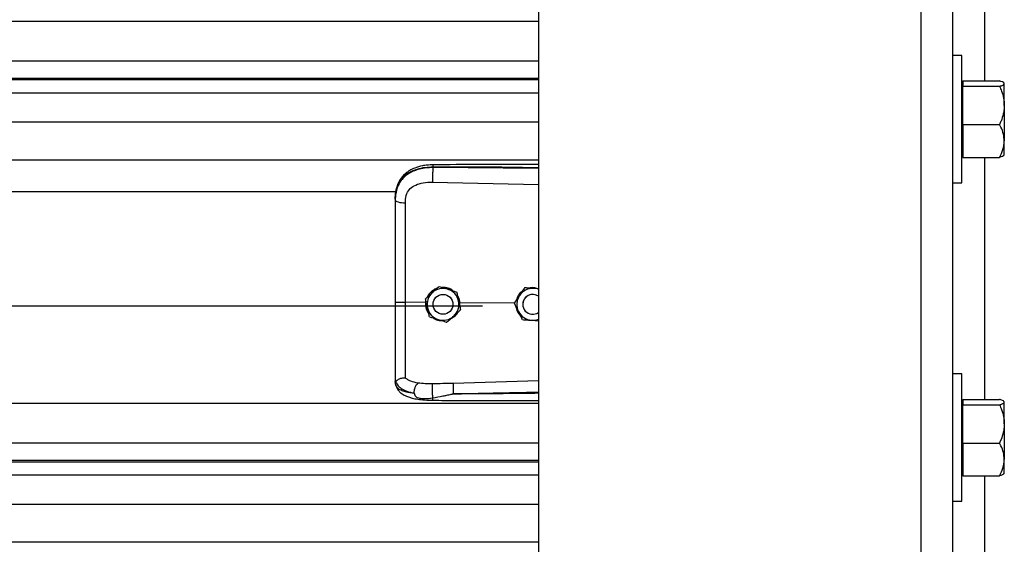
# Model space of a CAD drawing. Header units: inches. Extents: x 170 to 284, y 215 to 248.
# Tile 42 of 256: x 181.546 to 182.075, y 221.917 to 222.199. Entities that reach past the tile are written whole.
import ezdxf

# ---------------------------------------------------------------- set-up
doc = ezdxf.new("R2010")
doc.units = ezdxf.units.IN
doc.header["$LTSCALE"] = 0.25
doc.header["$MEASUREMENT"] = 0
doc.layers.add('RH BENCH MOUNT', color=7, linetype='Continuous')

msp = doc.modelspace()

# ---------------------------------------------------------------- linework, layer by layer
at = {"layer": 'RH BENCH MOUNT'}
for p, q in [((182.03003, 224.19169), (182.03003, 219.95433)), ((182.04715, 224.19169), (182.04715, 219.95433)), ((181.82458, 224.15478), (181.82458, 219.95433)), ((182.06427, 222.29644), (182.06427, 222.16632)), ((177.79226, 222.19852), (181.82458, 222.19852)), ((182.05222, 222.18002), (182.04715, 222.18002)), ((182.05222, 222.14577), (182.05222, 222.18002)), ((177.79226, 222.17714), (181.82458, 222.17714)), ((181.82458, 222.16766), (177.79226, 222.16766)), ((177.79226, 222.16702), (181.82458, 222.16702)), ((182.05277, 222.16504), (182.05222, 222.16504)), ((182.05277, 222.16632), (182.05277, 222.16487)), ((182.05277, 222.16632), (182.07242, 222.16632)), ((182.05277, 222.16487), (182.05277, 222.16342)), ((182.05277, 222.15315), (182.05277, 222.16342)), ((182.05277, 222.16342), (182.07242, 222.16342)), ((182.07499, 222.16504), (182.0748, 222.16526)), ((182.07499, 222.16487), (182.07499, 222.16504)), ((182.07499, 222.15315), (182.07499, 222.16487)), ((177.79226, 222.16), (181.82458, 222.16)), ((182.05277, 222.14288), (182.05277, 222.15315)), ((182.07499, 222.15315), (182.07499, 222.13406)), ((177.79226, 222.14432), (181.82458, 222.14432)), ((182.05222, 222.11153), (182.05222, 222.14577)), ((182.05277, 222.14288), (182.05277, 222.13406)), ((182.05277, 222.14288), (182.07242, 222.14288)), ((182.05277, 222.13406), (182.05277, 222.12523)), ((182.07499, 222.12651), (182.07499, 222.13406)), ((182.05222, 222.12651), (182.05277, 222.12651)), ((182.0748, 222.12629), (182.07499, 222.12651)), ((177.79226, 222.12393), (181.82458, 222.12393)), ((182.05277, 222.12523), (182.07242, 222.12523)), ((182.06427, 222.12523), (182.06427, 221.99511)), ((181.76773, 222.11972), (181.76773, 222.12013)), ((181.82458, 222.11918), (181.76773, 222.11972)), ((181.76764, 222.11193), (181.82458, 222.11072)), ((182.04715, 222.11153), (182.05222, 222.11153)), ((177.86881, 222.10685), (181.74803, 222.10685)), ((181.74754, 222.10279), (181.74754, 222.10231)), ((181.77111, 222.05586), (181.77111, 222.05586)), ((181.78053, 222.05286), (181.78053, 222.05286)), ((181.81705, 222.05507), (181.81705, 222.05507)), ((181.8181, 222.055), (181.81705, 222.05507)), ((181.76391, 222.04727), (181.753, 222.04737)), ((181.7638, 222.04921), (181.7638, 222.0492)), ((181.7641, 222.04786), (181.76391, 222.04727)), ((181.76391, 222.04727), (181.76391, 222.04727)), ((181.78235, 222.04709), (181.7818, 222.04704)), ((181.78225, 222.04498), (181.78235, 222.04709)), ((181.78235, 222.04709), (181.78235, 222.04709)), ((181.81158, 222.04681), (181.78235, 222.04709)), ((181.81157, 222.04684), (181.81157, 222.04684)), ((177.82243, 222.04546), (181.79441, 222.04546)), ((181.76787, 222.0462), (181.76787, 222.0462)), ((181.77857, 222.0462), (181.77857, 222.0462)), ((181.78264, 222.0432), (181.78264, 222.0432)), ((181.81608, 222.0462), (181.81608, 222.0462)), ((181.82088, 222.03766), (181.82458, 222.03742)), ((181.74754, 222.00525), (181.74754, 222.00472)), ((181.74788, 222.00274), (181.74754, 222.00472)), ((181.82458, 222.00505), (181.77865, 222.00371)), ((182.05222, 222.00881), (182.04715, 222.00881)), ((182.05222, 221.97457), (182.05222, 222.00881)), ((182.05277, 221.99383), (182.05222, 221.99383)), ((182.05277, 221.99511), (182.05277, 221.99367)), ((182.05277, 221.99511), (182.07242, 221.99511)), ((182.07499, 221.99383), (182.0748, 221.99405)), ((182.07499, 221.99367), (182.07499, 221.99383)), ((177.79226, 221.99307), (181.82458, 221.99307)), ((182.05277, 221.99367), (182.05277, 221.99222)), ((182.05277, 221.98195), (182.05277, 221.99222)), ((182.05277, 221.99222), (182.07242, 221.99222)), ((182.07499, 221.98195), (182.07499, 221.99367)), ((182.05277, 221.97167), (182.05277, 221.98195)), ((182.07499, 221.98195), (182.07499, 221.96285)), ((182.05222, 221.94033), (182.05222, 221.97457)), ((177.79226, 221.9717), (181.82458, 221.9717)), ((182.05277, 221.97167), (182.05277, 221.96285)), ((182.05277, 221.97167), (182.07242, 221.97167)), ((181.82458, 221.96221), (177.79226, 221.96221)), ((182.05277, 221.96285), (182.05277, 221.95402)), ((182.07499, 221.95531), (182.07499, 221.96285)), ((177.79226, 221.96157), (181.82458, 221.96157)), ((177.79226, 221.95455), (181.82458, 221.95455)), ((182.05222, 221.95531), (182.05277, 221.95531)), ((182.05277, 221.95402), (182.07242, 221.95402)), ((182.06427, 221.95402), (182.06427, 221.82517)), ((182.0748, 221.95508), (182.07499, 221.95531)), ((177.79226, 221.93887), (181.82458, 221.93887)), ((182.04715, 221.94033), (182.05222, 221.94033)), ((177.79226, 221.91848), (181.82458, 221.91848))]:
    msp.add_line(p, q, dxfattribs=at)
at = {"layer": 'RH BENCH MOUNT', "flags": 128}
msp.add_lwpolyline([(181.74754, 222.10231), (181.74764, 222.10201), (181.74795, 222.10172), (181.74845, 222.10146), (181.74913, 222.10123), (181.74995, 222.10104), (181.75089, 222.10089), (181.75192, 222.1008), (181.753, 222.10076)], dxfattribs=at)
at = {"layer": 'RH BENCH MOUNT'}
msp.add_circle((181.77322, 222.0462), 0.00535, dxfattribs=at)
for centre, radius, start, end in [((181.77322, 222.0462), 0.00856, 132.3279, 192.3279), ((181.77322, 222.0462), 0.00856, 72.3279, 132.3279), ((181.77322, 222.0462), 0.00856, 12.3279, 72.3279), ((181.82143, 222.0462), 0.00856, 86.2935, 146.2935), ((181.77322, 222.0462), 0.00856, 312.3279, 12.3279), ((181.82143, 222.0462), 0.00856, 146.2935, 206.2935), ((181.82143, 222.0462), 0.00535, 53.9281, 180), ((181.82143, 222.0462), 0.00535, 53.9281, 306.0719), ((181.77322, 222.0462), 0.00856, 192.3279, 252.3279), ((181.82143, 222.0462), 0.00856, 206.2935, 266.2935), ((181.77322, 222.0462), 0.00856, 252.3279, 312.3279), ((181.82143, 222.0462), 0.00856, 266.2935, 291.5923)]:
    msp.add_arc(centre, radius, start, end, dxfattribs=at)
for points, knots in [([(182.07499, 222.16487), (182.07489, 222.16507), (182.07469, 222.16549), (182.07354, 222.16597), (182.07267, 222.16624), (182.07242, 222.16632)], [0, 0, 0, 0, 0.406291, 0.827266, 1, 1, 1, 1]), ([(182.07242, 222.16342), (182.07309, 222.16365), (182.07447, 222.16411), (182.07498, 222.16461), (182.07499, 222.16486), (182.07499, 222.16487)], [0, 0, 0, 0, 0.484341, 0.986328, 1, 1, 1, 1]), ([(182.07242, 222.16342), (182.0728, 222.16255), (182.0737, 222.1605), (182.07474, 222.15707), (182.07491, 222.15447), (182.07499, 222.15315)], [0, 0, 0, 0, 0.26546, 0.628076, 1, 1, 1, 1]), ([(182.07499, 222.15315), (182.07498, 222.15292), (182.07497, 222.15138), (182.07455, 222.14851), (182.07352, 222.14533), (182.07269, 222.14349), (182.07242, 222.14288)], [0, 0, 0, 0, 0.066532, 0.435283, 0.814551, 1, 1, 1, 1]), ([(182.07499, 222.13406), (182.07489, 222.13529), (182.07469, 222.13781), (182.07354, 222.14073), (182.07267, 222.1424), (182.07242, 222.14288)], [0, 0, 0, 0, 0.406291, 0.827266, 1, 1, 1, 1]), ([(182.07242, 222.12523), (182.07309, 222.1266), (182.07447, 222.1294), (182.07498, 222.13245), (182.07499, 222.13401), (182.07499, 222.13406)], [0, 0, 0, 0, 0.484341, 0.986328, 1, 1, 1, 1]), ([(182.07473, 222.12635), (182.07467, 222.12626), (182.0745, 222.12596), (182.07353, 222.12558), (182.07267, 222.12531), (182.07242, 222.12523)], [0, 0, 0, 0, 0.237471, 0.77815, 1, 1, 1, 1]), ([(181.76775, 222.12122), (181.76675, 222.12118), (181.76486, 222.12111), (181.76155, 222.12058), (181.75833, 222.11969), (181.75558, 222.11838), (181.75359, 222.11706), (181.75195, 222.11561), (181.75064, 222.11403), (181.74956, 222.11227), (181.7487, 222.11036), (181.74796, 222.10784), (181.74774, 222.10591), (181.74763, 222.10484)], [0, 0, 0, 0, 0.097747, 0.185161, 0.330612, 0.436467, 0.508318, 0.585006, 0.671976, 0.730795, 0.803679, 0.891544, 1, 1, 1, 1]), ([(181.76775, 222.1212), (181.76775, 222.12121), (181.76775, 222.12122), (181.76774, 222.12111), (181.76774, 222.12081), (181.76773, 222.1204), (181.76773, 222.12013)], [0, 0, 0, 0, 0.097876, 0.335386, 0.567961, 1, 1, 1, 1]), ([(181.82458, 222.1213), (181.82168, 222.12132), (181.81105, 222.12137), (181.79211, 222.12141), (181.77607, 222.12128), (181.76775, 222.12122)], [0, 0, 0, 0, 0.153046, 0.561044, 1, 1, 1, 1]), ([(181.74754, 222.10279), (181.7476, 222.10415), (181.74772, 222.10671), (181.74869, 222.1102), (181.74998, 222.11261), (181.75134, 222.11432), (181.75243, 222.11536), (181.75348, 222.11619), (181.75447, 222.11685), (181.75571, 222.11754), (181.7573, 222.11827), (181.75997, 222.11918), (181.7635, 222.11994), (181.76641, 222.12007), (181.76773, 222.12013)], [0, 0, 0, 0, 0.130716, 0.246761, 0.357793, 0.417097, 0.479148, 0.517715, 0.55909, 0.603295, 0.663348, 0.735369, 0.879208, 1, 1, 1, 1]), ([(181.76773, 222.11972), (181.76652, 222.11968), (181.76409, 222.11962), (181.76075, 222.119), (181.75779, 222.11805), (181.75525, 222.11684), (181.75301, 222.11529), (181.75114, 222.11345), (181.74966, 222.11132), (181.74849, 222.10875), (181.74769, 222.1057), (181.74759, 222.10344), (181.74754, 222.10231)], [0, 0, 0, 0, 0.11117, 0.222336, 0.316278, 0.410208, 0.502403, 0.594579, 0.684543, 0.774504, 0.887181, 1, 1, 1, 1]), ([(181.76773, 222.11972), (181.76771, 222.11914), (181.76767, 222.11794), (181.76763, 222.11572), (181.76761, 222.11354), (181.76763, 222.11245), (181.76764, 222.11193)], [0, 0, 0, 0, 0.240694, 0.5, 0.759306, 1, 1, 1, 1]), ([(181.76773, 222.12013), (181.77404, 222.12017), (181.78728, 222.12025), (181.80623, 222.12007), (181.81887, 222.11985), (181.82458, 222.11975)], [0, 0, 0, 0, 0.33267, 0.698436, 1, 1, 1, 1]), ([(181.75342, 222.10469), (181.75342, 222.10469), (181.75352, 222.10505), (181.75402, 222.10646), (181.75556, 222.10866), (181.75862, 222.11056), (181.76274, 222.11177), (181.76589, 222.11187), (181.76764, 222.11193)], [0, 0, 0, 0, 0.000004, 0.065095, 0.26167, 0.475311, 0.709366, 1, 1, 1, 1]), ([(181.74754, 222.10231), (181.74754, 222.09868), (181.74754, 222.0914), (181.74754, 222.08032), (181.74754, 222.06914), (181.74754, 222.05817), (181.74754, 222.05092), (181.74754, 222.04744)], [0, 0, 0, 0, 0.202757, 0.406104, 0.60886, 0.812207, 1, 1, 1, 1]), ([(181.753, 222.10076), (181.75307, 222.10208), (181.75314, 222.10341), (181.75342, 222.10469), (181.75342, 222.10469)], [0, 0, 0, 0, 0.9999804, 1, 1, 1, 1]), ([(181.753, 222.04737), (181.753, 222.04737), (181.753, 222.05076), (181.753, 222.05781), (181.753, 222.06848), (181.753, 222.07936), (181.753, 222.09014), (181.753, 222.09722), (181.753, 222.10076)], [0, 0, 0, 0, 0.000001, 0.187792, 0.390844, 0.593896, 0.796948, 1, 1, 1, 1]), ([(181.7638, 222.04921), (181.76431, 222.04967), (181.76533, 222.0506), (181.76658, 222.05174), (181.76729, 222.05239), (181.76746, 222.05253)], [0, 0, 0, 0, 0.42997, 0.87006, 1, 1, 1, 1]), ([(181.7638, 222.0492), (181.76431, 222.04966), (181.76533, 222.0506), (181.76658, 222.05173), (181.76729, 222.05238), (181.76746, 222.05253)], [0, 0, 0, 0, 0.42997, 0.87006, 1, 1, 1, 1]), ([(181.76983, 222.0547), (181.76969, 222.05467), (181.76854, 222.05441), (181.76679, 222.05295), (181.76517, 222.05134), (181.76484, 222.05023), (181.76481, 222.05012)], [0, 0, 0, 0, 0.059315, 0.505277, 0.94972, 1, 1, 1, 1]), ([(181.76746, 222.05253), (181.7684, 222.05339), (181.76965, 222.05453), (181.77082, 222.0556), (181.77111, 222.05586)], [0, 0, 0, 0, 0.749773, 1, 1, 1, 1]), ([(181.76746, 222.05253), (181.7684, 222.05339), (181.76965, 222.05453), (181.77082, 222.05559), (181.77111, 222.05586)], [0, 0, 0, 0, 0.749773, 1, 1, 1, 1]), ([(181.77111, 222.05586), (181.77151, 222.05573), (181.77301, 222.05525), (181.77463, 222.05474), (181.77582, 222.05436)], [0, 0, 0, 0, 0.264307, 1, 1, 1, 1]), ([(181.77111, 222.05586), (181.77151, 222.05574), (181.77301, 222.05526), (181.77463, 222.05474), (181.77582, 222.05436)], [0, 0, 0, 0, 0.264307, 1, 1, 1, 1]), ([(181.77848, 222.05351), (181.77812, 222.0538), (181.77696, 222.05475), (181.77491, 222.05532), (181.77334, 222.05532), (181.7728, 222.05532)], [0, 0, 0, 0, 0.225517, 0.735556, 1, 1, 1, 1]), ([(181.77582, 222.05436), (181.776, 222.0543), (181.77746, 222.05384), (181.77906, 222.05333), (181.78038, 222.05291), (181.78053, 222.05286)], [0, 0, 0, 0, 0.1156469, 0.9045343, 1, 1, 1, 1]), ([(181.77582, 222.05436), (181.776, 222.0543), (181.77746, 222.05384), (181.77906, 222.05333), (181.78038, 222.0529), (181.78053, 222.05286)], [0, 0, 0, 0, 0.115647, 0.904534, 1, 1, 1, 1]), ([(181.78053, 222.05286), (181.78067, 222.05219), (181.78097, 222.05084), (181.78133, 222.04919), (181.78154, 222.04825), (181.78158, 222.04803)], [0, 0, 0, 0, 0.42997, 0.87006, 1, 1, 1, 1]), ([(181.78053, 222.05286), (181.78067, 222.05219), (181.78097, 222.05084), (181.78133, 222.04919), (181.78154, 222.04825), (181.78158, 222.04803)], [0, 0, 0, 0, 0.42997, 0.87006, 1, 1, 1, 1]), ([(181.81571, 222.05306), (181.81539, 222.05284), (181.81424, 222.05205), (181.81314, 222.05045), (181.81285, 222.04905), (181.81276, 222.04863)], [0, 0, 0, 0, 0.212514, 0.767063, 1, 1, 1, 1]), ([(181.81705, 222.05507), (181.81667, 222.0545), (181.8159, 222.05334), (181.81497, 222.05194), (181.81443, 222.05114), (181.81431, 222.05095)], [0, 0, 0, 0, 0.4299704, 0.8700602, 1, 1, 1, 1]), ([(181.81705, 222.05507), (181.81667, 222.0545), (181.8159, 222.05335), (181.81497, 222.05194), (181.81443, 222.05114), (181.81431, 222.05096)], [0, 0, 0, 0, 0.42997, 0.87006, 1, 1, 1, 1]), ([(181.82198, 222.05475), (181.82072, 222.05483), (181.81902, 222.05494), (181.81745, 222.05504), (181.81705, 222.05507)], [0, 0, 0, 0, 0.749773, 1, 1, 1, 1]), ([(181.82406, 222.05461), (181.8234, 222.05481), (181.82212, 222.0552), (181.82056, 222.05522), (181.81978, 222.05496), (181.81961, 222.0549)], [0, 0, 0, 0, 0.456542, 0.877502, 1, 1, 1, 1]), ([(181.82458, 222.05458), (181.82394, 222.05462), (181.82308, 222.05467), (181.8222, 222.05473), (181.82198, 222.05475)], [0, 0, 0, 0, 0.748622, 1, 1, 1, 1]), ([(181.74754, 222.04744), (181.74754, 222.04441), (181.74754, 222.03823), (181.74754, 222.02944), (181.74754, 222.02128), (181.74754, 222.0147), (181.74754, 222.00931), (181.74754, 222.00661), (181.74754, 222.00525)], [0, 0, 0, 0, 0.187091, 0.380392, 0.555876, 0.736448, 0.867195, 1, 1, 1, 1]), ([(181.753, 222.00668), (181.753, 222.00695), (181.753, 222.00852), (181.753, 222.01195), (181.753, 222.01755), (181.753, 222.02399), (181.753, 222.03122), (181.753, 222.03909), (181.753, 222.04462), (181.753, 222.04737), (181.753, 222.04737)], [0, 0, 0, 0, 0.031558, 0.189146, 0.346734, 0.504328, 0.661923, 0.83096, 0.999998, 1, 1, 1, 1]), ([(181.76486, 222.04438), (181.76458, 222.04562), (181.76422, 222.04728), (181.76389, 222.04882), (181.7638, 222.0492)], [0, 0, 0, 0, 0.749773, 1, 1, 1, 1]), ([(181.76391, 222.04727), (181.76388, 222.04682), (181.76377, 222.04538), (181.76419, 222.04322), (181.76514, 222.04186), (181.76553, 222.04131)], [0, 0, 0, 0, 0.215662, 0.681463, 1, 1, 1, 1]), ([(181.78235, 222.04709), (181.78235, 222.04709), (181.78225, 222.04807), (181.78199, 222.04946), (181.78119, 222.05055), (181.78097, 222.05085)], [0, 0, 0, 0, 0.00002, 0.727264, 1, 1, 1, 1]), ([(181.78158, 222.04803), (181.78185, 222.04679), (181.78222, 222.04513), (181.78255, 222.04359), (181.78264, 222.0432)], [0, 0, 0, 0, 0.749773, 1, 1, 1, 1]), ([(181.78158, 222.04803), (181.78185, 222.04679), (181.78222, 222.04513), (181.78255, 222.04359), (181.78264, 222.0432)], [0, 0, 0, 0, 0.749773, 1, 1, 1, 1]), ([(181.81431, 222.05096), (181.8136, 222.0499), (181.81266, 222.04849), (181.81179, 222.04717), (181.81157, 222.04684)], [0, 0, 0, 0, 0.749773, 1, 1, 1, 1]), ([(181.81431, 222.05095), (181.8136, 222.0499), (181.81266, 222.04848), (181.81179, 222.04717), (181.81157, 222.04684)], [0, 0, 0, 0, 0.749773, 1, 1, 1, 1]), ([(181.81376, 222.04241), (181.81367, 222.04259), (181.81299, 222.04396), (181.81225, 222.04546), (181.81163, 222.04671), (181.81157, 222.04684)], [0, 0, 0, 0, 0.115647, 0.904534, 1, 1, 1, 1]), ([(181.76591, 222.03955), (181.76577, 222.04022), (181.76547, 222.04157), (181.76511, 222.04322), (181.7649, 222.04416), (181.76486, 222.04438)], [0, 0, 0, 0, 0.42997, 0.87006, 1, 1, 1, 1]), ([(181.77763, 222.03864), (181.77814, 222.0389), (181.77954, 222.03963), (181.78078, 222.04086), (181.78116, 222.04184), (181.78117, 222.04187)], [0, 0, 0, 0, 0.353696, 0.9777456, 1, 1, 1, 1]), ([(181.78264, 222.0432), (181.78213, 222.04274), (181.78111, 222.04181), (181.77986, 222.04067), (181.77915, 222.04002), (181.77898, 222.03987)], [0, 0, 0, 0, 0.4299704, 0.8700602, 1, 1, 1, 1]), ([(181.8125, 222.04495), (181.81255, 222.04449), (181.8127, 222.04309), (181.81354, 222.04149), (181.81448, 222.04068), (181.81471, 222.04049)], [0, 0, 0, 0, 0.27167, 0.821115, 1, 1, 1, 1]), ([(181.81595, 222.03798), (181.81576, 222.03835), (181.81506, 222.03977), (181.81431, 222.04129), (181.81376, 222.04241)], [0, 0, 0, 0, 0.264307, 1, 1, 1, 1]), ([(181.76591, 222.03955), (181.76631, 222.03942), (181.76781, 222.03894), (181.76943, 222.03843), (181.77062, 222.03805)], [0, 0, 0, 0, 0.264307, 1, 1, 1, 1]), ([(181.76807, 222.03886), (181.76815, 222.03879), (181.76902, 222.03806), (181.77059, 222.03758), (181.77203, 222.0375), (181.77243, 222.03747)], [0, 0, 0, 0, 0.06741, 0.74151, 1, 1, 1, 1]), ([(181.77062, 222.03805), (181.77081, 222.03799), (181.77226, 222.03752), (181.77386, 222.03701), (181.77519, 222.03659), (181.77533, 222.03655)], [0, 0, 0, 0, 0.1156469, 0.9045343, 1, 1, 1, 1]), ([(181.77898, 222.03987), (181.77804, 222.03902), (181.77679, 222.03788), (181.77562, 222.03681), (181.77533, 222.03655)], [0, 0, 0, 0, 0.749773, 1, 1, 1, 1]), ([(181.81595, 222.03798), (181.81663, 222.03794), (181.81801, 222.03785), (181.81969, 222.03774), (181.82066, 222.03767), (181.82088, 222.03766)], [0, 0, 0, 0, 0.42997, 0.87006, 1, 1, 1, 1]), ([(181.74754, 222.00525), (181.74754, 222.00525), (181.74754, 222.00524), (181.74755, 222.00513), (181.74764, 222.00506), (181.74773, 222.00499)], [0, 0, 0, 0, 0.011935, 0.118982, 1, 1, 1, 1]), ([(181.74773, 222.005), (181.74801, 222.00428), (181.74857, 222.0028), (181.75063, 222.00096), (181.75361, 221.99941), (181.75634, 221.99878), (181.75774, 221.99846)], [0, 0, 0, 0, 0.230526, 0.473488, 0.729738, 1, 1, 1, 1]), ([(181.74774, 222.005), (181.74778, 222.00499), (181.74789, 222.00498), (181.74818, 222.00516), (181.74864, 222.00549), (181.74952, 222.00607), (181.751, 222.00669), (181.75234, 222.00669), (181.753, 222.00669)], [0, 0, 0, 0, 0.1136769, 0.2333502, 0.3620694, 0.5019164, 0.7557449, 1, 1, 1, 1]), ([(181.75983, 222.00386), (181.75846, 222.00415), (181.75637, 222.00458), (181.7542, 222.00563), (181.7534, 222.00633), (181.753, 222.00669)], [0, 0, 0, 0, 0.490199, 0.743885, 1, 1, 1, 1]), ([(181.75774, 221.99846), (181.75719, 221.99852), (181.75589, 221.99865), (181.75449, 221.99888), (181.75353, 221.99908), (181.7523, 221.99935), (181.75062, 221.99992), (181.7488, 222.00105), (181.74819, 222.00216), (181.74788, 222.00274)], [0, 0, 0, 0, 0.109188, 0.260819, 0.307798, 0.335524, 0.562789, 0.774954, 1, 1, 1, 1]), ([(181.7479, 222.00269), (181.74808, 222.00211), (181.74844, 222.001), (181.74945, 221.99958), (181.75058, 221.99851), (181.75173, 221.99771), (181.75278, 221.99716), (181.75372, 221.99674), (181.75496, 221.99628), (181.75691, 221.99572), (181.75979, 221.99515), (181.76352, 221.99473), (181.7663, 221.99467), (181.76779, 221.99463)], [0, 0, 0, 0, 0.098431, 0.184822, 0.257308, 0.315887, 0.372274, 0.41214, 0.461592, 0.557588, 0.682876, 0.830318, 1, 1, 1, 1]), ([(181.75774, 221.99846), (181.75777, 221.99899), (181.75782, 222.00009), (181.75829, 222.00176), (181.759, 222.00314), (181.75956, 222.00363), (181.75983, 222.00386)], [0, 0, 0, 0, 0.240768, 0.5, 0.759232, 1, 1, 1, 1]), ([(181.76766, 222.00345), (181.76631, 222.00345), (181.76361, 222.00343), (181.7611, 222.00372), (181.75985, 222.00386)], [0, 0, 0, 0, 0.500392, 1, 1, 1, 1]), ([(181.76775, 221.99588), (181.76773, 221.99612), (181.7677, 221.99663), (181.76765, 221.99764), (181.76761, 221.99883), (181.76759, 222.0001), (181.76759, 222.0013), (181.7676, 222.0023), (181.76762, 222.00304), (181.76765, 222.00332), (181.76766, 222.00345)], [0, 0, 0, 0, 0.109851, 0.231726, 0.363178, 0.5, 0.636822, 0.768274, 0.890149, 1, 1, 1, 1]), ([(181.77865, 222.00371), (181.77681, 222.00367), (181.77315, 222.00357), (181.76949, 222.00349), (181.76766, 222.00345)], [0, 0, 0, 0, 0.49998, 1, 1, 1, 1]), ([(181.77865, 222.00371), (181.77864, 222.00348), (181.77863, 222.00311), (181.77863, 222.00225), (181.77864, 222.00147), (181.77865, 222.00061), (181.77868, 221.99945), (181.7787, 221.99861), (181.77872, 221.99806)], [0, 0, 0, 0, 0.239451, 0.368343, 0.49997, 0.631601, 0.760506, 1, 1, 1, 1]), ([(181.75774, 221.99846), (181.75781, 221.99809), (181.75792, 221.99757), (181.75829, 221.99697), (181.75871, 221.99654), (181.75951, 221.9961), (181.76099, 221.99573), (181.76375, 221.99549), (181.76615, 221.99573), (181.76775, 221.99588)], [0, 0, 0, 0, 0.100127, 0.139586, 0.189714, 0.258234, 0.369736, 0.580348, 1, 1, 1, 1]), ([(181.76775, 221.99588), (181.76952, 221.99623), (181.77131, 221.99658), (181.77313, 221.99695), (181.7732, 221.99696), (181.77344, 221.99701), (181.7743, 221.99718), (181.77595, 221.9975), (181.77748, 221.99786), (181.77838, 221.99802), (181.77845, 221.99804)], [0, 0, 0, 0, 0.502275, 0.504579, 0.508657, 0.522131, 0.570331, 0.751426, 0.97869, 1, 1, 1, 1]), ([(181.76779, 221.99465), (181.76779, 221.99464), (181.76778, 221.99458), (181.76777, 221.99477), (181.76776, 221.9951), (181.76775, 221.99553), (181.76775, 221.99582), (181.76775, 221.99588)], [0, 0, 0, 0, 0.034367, 0.324567, 0.621015, 0.917463, 1, 1, 1, 1]), ([(181.76779, 221.99463), (181.77199, 221.99461), (181.78096, 221.99456), (181.7953, 221.99452), (181.81004, 221.9945), (181.81999, 221.99449), (181.82458, 221.99449)], [0, 0, 0, 0, 0.221632, 0.474149, 0.757648, 1, 1, 1, 1]), ([(181.77872, 221.99806), (181.78262, 221.99816), (181.79089, 221.99837), (181.804, 221.99865), (181.81495, 221.99886), (181.82197, 221.99899), (181.82414, 221.99903), (181.82458, 221.99904)], [0, 0, 0, 0, 0.25516, 0.541071, 0.857735, 0.971288, 1, 1, 1, 1]), ([(181.82458, 221.99839), (181.82198, 221.99836), (181.81692, 221.9983), (181.80935, 221.99822), (181.8017, 221.99815), (181.79394, 221.9981), (181.78622, 221.99806), (181.78118, 221.99806), (181.77872, 221.99806)], [0, 0, 0, 0, 0.169941, 0.331425, 0.494842, 0.670531, 0.838916, 1, 1, 1, 1]), ([(182.07499, 221.99367), (182.07489, 221.99387), (182.07469, 221.99428), (182.07354, 221.99476), (182.07267, 221.99503), (182.07242, 221.99511)], [0, 0, 0, 0, 0.406291, 0.827266, 1, 1, 1, 1]), ([(182.07242, 221.99222), (182.07309, 221.99244), (182.07447, 221.9929), (182.07498, 221.9934), (182.07499, 221.99366), (182.07499, 221.99367)], [0, 0, 0, 0, 0.484341, 0.986328, 1, 1, 1, 1]), ([(182.07242, 221.99222), (182.0728, 221.99135), (182.0737, 221.98929), (182.07474, 221.98586), (182.07491, 221.98326), (182.07499, 221.98195)], [0, 0, 0, 0, 0.2654599, 0.6280765, 1, 1, 1, 1]), ([(182.07499, 221.98195), (182.07498, 221.98171), (182.07497, 221.98017), (182.07455, 221.9773), (182.07352, 221.97413), (182.07269, 221.97228), (182.07242, 221.97167)], [0, 0, 0, 0, 0.066532, 0.435283, 0.814551, 1, 1, 1, 1]), ([(182.07499, 221.96285), (182.07489, 221.96408), (182.07469, 221.9666), (182.07354, 221.96952), (182.07267, 221.97119), (182.07242, 221.97167)], [0, 0, 0, 0, 0.406291, 0.827266, 1, 1, 1, 1]), ([(182.07242, 221.95402), (182.07309, 221.9554), (182.07447, 221.95819), (182.07498, 221.96124), (182.07499, 221.96281), (182.07499, 221.96285)], [0, 0, 0, 0, 0.484341, 0.986328, 1, 1, 1, 1]), ([(182.07473, 221.95514), (182.07467, 221.95505), (182.0745, 221.95475), (182.07353, 221.95438), (182.07267, 221.9541), (182.07242, 221.95402)], [0, 0, 0, 0, 0.237471, 0.77815, 1, 1, 1, 1])]:
    msp.add_open_spline(points, degree=3, knots=knots, dxfattribs=at)
msp.add_open_spline([(181.74754, 222.04744), (181.74762, 222.04744), (181.74778, 222.04742), (181.74903, 222.0474), (181.75083, 222.04738), (181.75227, 222.04738), (181.753, 222.04737)], degree=3, dxfattribs=at)

doc.saveas('drawing.dxf')
